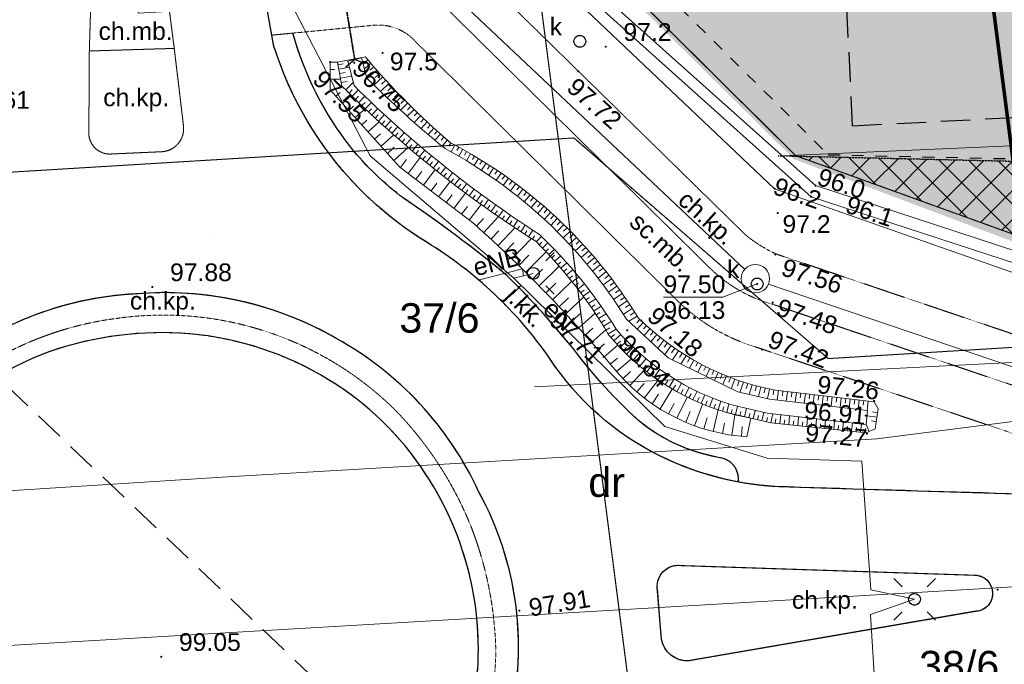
# Model space of a CAD drawing. Extents: x 7422214 to 7520672, y 5676479 to 5816239.
# Tile 15 of 42: x 7474299 to 7478473, y 5777325 to 5780059. Entities that reach past the tile are written whole.
import ezdxf
from ezdxf.enums import TextEntityAlignment as Align

# ---------------------------------------------------------------- set-up
doc = ezdxf.new("R2010")
doc.units = 0
doc.header["$PDSIZE"] = 0.75
for name, pattern in [('8', [0.5, 0.25, -0.25]), ('BORDER', [1.75, 0.5, -0.25, 0.5, -0.25, 0, -0.25]), ('DASHED', [0.75, 0.5, -0.25]), ('DASHED2', [0.375, 0.25, -0.125]), ('HIDDEN', [0.375, 0.25, -0.125]), ('PRZER1-1', [1, 0.5, -0.5]), ('PRZER2-1', [1.5, 1, -0.5]), ('PRZER3-1', [2, 1.5, -0.5])]:
    doc.linetypes.add(name, pattern=pattern)
doc.layers.get('0').update_dxf_attribs({"linetype": 'CONTINUOUS'})
doc.layers.get('DEFPOINTS').update_dxf_attribs({"linetype": 'CONTINUOUS'})
for name, color, linetype, lineweight in [('!!mapa dcp', 254, 'CONTINUOUS', 25), ('!ELEKTRYKA', 5, 'CONTINUOUS', 30), ('- AGP-1_WYMIARY', 230, 'CONTINUOUS', 9), ('s_drenaż', 5, 'CONTINUOUS', 30)]:
    doc.layers.add(name, color=color, linetype=linetype, lineweight=lineweight)
doc.layers.add('a_zieleń', color=7, linetype='CONTINUOUS', true_color=0xb7d7ad)
doc.layers.add('GESGPS_O', color=7, linetype='CONTINUOUS', lineweight=25, true_color=0x0a0909)
doc.layers.add('Granica_opracowania', color=12, linetype='DASHED')
doc.styles.add('Arial', font='arial.ttf')
doc.dimstyles.new('M_1_500', dxfattribs={"dimtxt": 0.8, "dimasz": 0.4, "dimexe": 0.5, "dimexo": 0.3, "dimgap": 0.2, "dimtad": 1, "dimzin": 1, "dimtxsty": 'Arial', "dimcen": 0.2, "dimadec": 4, "dimazin": 0, "dimtfac": 1, "dimtmove": 0, "dimatfit": 3, "dimldrblk": 'ARCHTICK', "dimfxl": 100, "dimfxlon": 1, "dimlwe": 0, "dimarcsym": 0})

# ---------------------------------------------------------------- blocks, each defined once
blk = doc.blocks.new('GSPWPN1')
blk.add_hatch(color=0).paths.add_polyline_path([(-0.045, 0), (-0.043467, -0.011647), (-0.038971, -0.0225), (-0.03182, -0.03182), (-0.0225, -0.038971), (-0.011647, -0.043467), (0, -0.045), (0.011647, -0.043467), (0.0225, -0.038971), (0.03182, -0.03182), (0.038971, -0.0225), (0.043467, -0.011647), (0.045, 0), (0.043467, 0.011647), (0.038971, 0.0225), (0.03182, 0.03182), (0.0225, 0.038971), (0.011647, 0.043467), (0, 0.045), (-0.011647, 0.043467), (-0.0225, 0.038971), (-0.03182, 0.03182), (-0.038971, 0.0225), (-0.043467, 0.011647)])
blk = doc.blocks.new('GSPWPS1')
blk.add_hatch(color=0).paths.add_polyline_path([(-0.045, 0), (-0.043467, -0.011647), (-0.038971, -0.0225), (-0.03182, -0.03182), (-0.0225, -0.038971), (-0.011647, -0.043467), (0, -0.045), (0.011647, -0.043467), (0.0225, -0.038971), (0.03182, -0.03182), (0.038971, -0.0225), (0.043467, -0.011647), (0.045, 0), (0.043467, 0.011647), (0.038971, 0.0225), (0.03182, 0.03182), (0.0225, 0.038971), (0.011647, 0.043467), (0, 0.045), (-0.011647, 0.043467), (-0.0225, 0.038971), (-0.03182, 0.03182), (-0.038971, 0.0225), (-0.043467, 0.011647)])
blk = doc.blocks.new('GUPESH1')
blk.add_hatch(color=0).paths.add_polyline_path([(-0.045, 0), (-0.043467, -0.011647), (-0.038971, -0.0225), (-0.03182, -0.03182), (-0.0225, -0.038971), (-0.011647, -0.043467), (0, -0.045), (0.011647, -0.043467), (0.0225, -0.038971), (0.03182, -0.03182), (0.038971, -0.0225), (0.043467, -0.011647), (0.045, 0), (0.043467, 0.011647), (0.038971, 0.0225), (0.03182, 0.03182), (0.0225, 0.038971), (0.011647, 0.043467), (0, 0.045), (-0.011647, 0.043467), (-0.0225, 0.038971), (-0.03182, 0.03182), (-0.038971, 0.0225), (-0.043467, 0.011647)])
blk = doc.blocks.new('GUPKSH1')
blk.add_hatch(color=0).paths.add_polyline_path([(-0.045, 0), (-0.043467, -0.011647), (-0.038971, -0.0225), (-0.03182, -0.03182), (-0.0225, -0.038971), (-0.011647, -0.043467), (0, -0.045), (0.011647, -0.043467), (0.0225, -0.038971), (0.03182, -0.03182), (0.038971, -0.0225), (0.043467, -0.011647), (0.045, 0), (0.043467, 0.011647), (0.038971, 0.0225), (0.03182, 0.03182), (0.0225, 0.038971), (0.011647, 0.043467), (0, 0.045), (-0.011647, 0.043467), (-0.0225, 0.038971), (-0.03182, 0.03182), (-0.038971, 0.0225), (-0.043467, 0.011647)])
blk = doc.blocks.new('GUPTSH1')
blk.add_hatch(color=0).paths.add_polyline_path([(-0.045, 0), (-0.043467, -0.011647), (-0.038971, -0.0225), (-0.03182, -0.03182), (-0.0225, -0.038971), (-0.011647, -0.043467), (0, -0.045), (0.011647, -0.043467), (0.0225, -0.038971), (0.03182, -0.03182), (0.038971, -0.0225), (0.043467, -0.011647), (0.045, 0), (0.043467, 0.011647), (0.038971, 0.0225), (0.03182, 0.03182), (0.0225, 0.038971), (0.011647, 0.043467), (0, 0.045), (-0.011647, 0.043467), (-0.0225, 0.038971), (-0.03182, 0.03182), (-0.038971, 0.0225), (-0.043467, 0.011647)])
blk = doc.blocks.new('GUPKSD1_1')
at = {"color": 0}
blk.add_lwpolyline([(0, 0.25), (0.064705, 0.241481), (0.125, 0.216506), (0.176777, 0.176777), (0.216506, 0.125), (0.241481, 0.064705), (0.25, 0), (0.241481, -0.064705), (0.216506, -0.125), (0.176777, -0.176777), (0.125, -0.216506), (0.064705, -0.241481), (0, -0.25), (-0.064705, -0.241481), (-0.125, -0.216506), (-0.176777, -0.176777), (-0.216506, -0.125), (-0.241481, -0.064705), (-0.25, 0), (-0.241481, 0.064705), (-0.216506, 0.125), (-0.176777, 0.176777), (-0.125, 0.216506), (-0.064705, 0.241481)], close=True, dxfattribs=at)
blk = doc.blocks.new('GUPKWZ1_1')
at = {"color": 0}
blk.add_lwpolyline([(0, 0.25), (0.064705, 0.241481), (0.125, 0.216506), (0.176777, 0.176777), (0.216506, 0.125), (0.241481, 0.064705), (0.25, 0), (0.241481, -0.064705), (0.216506, -0.125), (0.176777, -0.176777), (0.125, -0.216506), (0.064705, -0.241481), (0, -0.25), (-0.064705, -0.241481), (-0.125, -0.216506), (-0.176777, -0.176777), (-0.216506, -0.125), (-0.241481, -0.064705), (-0.25, 0), (-0.241481, 0.064705), (-0.216506, 0.125), (-0.176777, 0.176777), (-0.125, 0.216506), (-0.064705, 0.241481)], close=True, dxfattribs=at)
blk = doc.blocks.new('GUPISL1_9')
at = {"color": 0}
for points in [[(-0.883883, 0.883883), (-0.53033, 0.53033)], [(0.883883, 0.883883), (0.53033, 0.53033)], [(-0.883883, -0.883883), (-0.53033, -0.53033)], [(0.883883, -0.883883), (0.53033, -0.53033)]]:
    blk.add_lwpolyline(points, dxfattribs=at)
blk.add_lwpolyline([(0, 0.25), (0.085505, 0.234922), (0.160697, 0.19151), (0.216507, 0.125), (0.241482, 0.064705), (0.25, 0), (0.241482, -0.064705), (0.216507, -0.125), (0.170042, -0.183262), (0.10847, -0.225242), (0.03726, -0.247207), (-0.03726, -0.247207), (-0.10847, -0.225242), (-0.170042, -0.183262), (-0.216507, -0.125), (-0.243732, -0.05563), (-0.2493, 0.018682), (-0.232718, 0.091335), (-0.195458, 0.155872), (-0.14083, 0.20656), (-0.07369, 0.238893)], close=True, dxfattribs=at)
blk = doc.blocks.new('GSLIPS1')
at = {"color": 0}
blk.add_lwpolyline([(-0.263554, -0.424899), (0, 0), (-0.263389, 0.425001)], dxfattribs=at)
blk = doc.blocks.new('mapa dcp')
at = {"layer": '!!mapa dcp', "color": 252, "linetype": 'Continuous', "lineweight": 25}
for points in [[(6613.9, 76.1), (6124.9, 46.1), (5823.9, 27.1, -0.000925), (4060.9, 80.1, -0.097979), (3575.9, 209.1, -0.134335), (3105.9, 624.1, 0.103815), (2584.9, 1116.1, -0.063171), (2291.9, 1351.1, -0.116262), (1935.9, 1952.1), (1927.9, 1994.1), (1894.9, 2183.1), (1863.9, 2360.1), (1713.9, 3629.1, -0.002888), (1513.9, 5335.1, -0.025953), (1500.9, 5496.1), (1450.9, 6530.1), (1399.9, 7553.1)], [(3905.9, 100.1, 0.379988), (3836.9, 201.1, -0.121791), (3501.9, 344.1, -0.049009), (3228.9, 636.1, 0.030883), (2925.9, 974.1, 0.025357), (2488.9, 1301.1, -0.062565), (2262.9, 1519.1, -0.100501), (2017.9, 2003.1)]]:
    blk.add_lwpolyline(points, format="xyb", dxfattribs=at)
at = {"layer": '!!mapa dcp', "color": 252, "linetype": 'PRZER3-1', "lineweight": 18}
blk.add_lwpolyline([(6613.9, 76.1), (6124.9, 46.1), (5823.9, 27.1, -0.000925), (4060.9, 80.1, -0.097979), (3575.9, 209.1, -0.134335), (3105.9, 624.1, 0.103815), (2584.9, 1116.1, -0.063171), (2291.9, 1351.1, -0.116262), (1935.9, 1952.1), (1927.9, 1994.1), (1894.9, 2183.1), (1863.9, 2360.1), (1713.9, 3629.1, -0.002888), (1513.9, 5335.1, -0.025953), (1500.9, 5496.1), (1450.9, 6530.1), (1399.9, 7553.1)], format="xyb", dxfattribs=at)
for points in [[(32419.2, 6023), (29525.6, 5924.3), (25971.9, 5725.1), (5209.1, 4559.6), (9690.8, 8513.7), (2272, 8029.7), (2452.2, 4404.9), (2641.9, 2978.1), (4149.9, 1483.1), (6064.9, 791.1), (6703.3, 790.9), (6704.3, 769.9), (20715.4, 1622.5), (32419.2, 2334.6)], [(32419.2, 6023), (29525.6, 5924.3), (25971.9, 5725.1), (5209.1, 4559.6), (9690.8, 8513.7), (2272, 8029.7), (2452.2, 4404.9), (2641.9, 2978.1), (4149.9, 1483.1), (6064.9, 791.1), (6703.3, 790.9), (6704.3, 769.9), (20715.4, 1622.5), (32419.2, 2334.6)], [(32419.2, 2334.6), (20715.4, 1622.5), (6704.3, 769.9), (4287.5, 622.6), (3208.5, 1558.3), (-645.1, 1324.1), (37.9, -638.9), (720.9, -2600.9), (1203, -2572.8), (3591.1, -2433.4), (4488.8, -1380.3), (6777.6, -1245.9), (20836.4, -423.2), (32419.2, 254.5)]]:
    blk.add_lwpolyline(points, dxfattribs=at)
at = {"layer": '!!mapa dcp', "color": 252, "linetype": 'HIDDEN', "lineweight": 35, "ltscale": 500}
blk.add_lwpolyline([(18291.9, 6913.1), (18655.9, 6231.1), (18697.5, 5474.8), (18953.6, 1676.6), (19009.2, 646.9), (18909.9, -55.9), (18469.9, -690.9), (17881.9, -1192.9), (17184.9, -1527.9), (16425.9, -1673.9), (6310.9, -2285.9), (5840.9, -2276.9), (5087.9, -2103.9), (3144.9, -1383.9), (2739.9, -1198.9), (2115.9, -741.9), (531.9, 769.1)], dxfattribs=at)
at = {"layer": '!!mapa dcp', "color": 252, "linetype": 'Continuous', "lineweight": 18}
for points in [[(32419.2, 2334.6), (6704.3, 769.9), (6703.3, 790.9), (6064.9, 791.1), (4149.9, 1483.1), (2641.9, 2978.1), (2452.2, 4404.9), (25971.9, 5725.1), (29525.6, 5924.3), (32419.2, 6023)], [(-6072.1, -16.9), (-5857.8, 90.9), (-5169.1, 1303.1), (-4342.1, 2988.1), (-4272.1, 3008.1), (-2779.1, 3091.1), (-1969.1, 3129.1), (-424.1, 3175.1), (-162.1, 3196.1), (116.9, 3226.1), (340.9, 3241.1), (2403.9, 3336.1), (2468.9, 3327.1), (2604.9, 2932.1), (3306.9, 2185.1), (4232.9, 1356.1), (6038.9, 765.1), (7170.9, 720.1), (7292.9, 728.1), (7343.9, 630.1)], [(-5816, -303.8), (-5800.1, -11.9), (-5073.1, 1226.1), (-4313.1, 2779.1), (-4261.1, 2815.1), (-2784.1, 2889.1), (-1961.1, 2928.1), (-419.1, 2982.1), (-131.1, 3024.1), (182.9, 3030.1), (365.9, 3044.1), (2435.9, 3149.1), (2575.9, 2901.1), (3281.9, 2147.1), (4214.9, 1309.1), (6037.9, 714.1), (7153.9, 660.1), (7184.7, 489.6)], [(3140.9, -1964.9), (3558.9, -1416.9), (4043.9, -1137.9), (4501.9, -1035.9), (4466.9, -461.9), (4652.9, -397.9), (4467.9, -357.9), (4429.9, 187.1), (4027.9, 200.1), (3594.9, 335.1), (2954.9, 963.1), (2344.9, 1482.1), (2011.9, 2124.1), (1361.9, 2088.1), (1322.9, 2728.1), (1286.9, 2816.1)], [(2600.9, 2727.9), (4059.9, 1343.1), (6030.9, 650.1), (6413.3, 556.3)], [(3933, 1000.6), (2343.3, 2499.6)], [(2271.4, 1889), (2270.8, 1892)], [(2289.6, 1895.5), (2289.8, 1894.5)], [(2308.6, 1898), (2308.5, 1899)], [(2335.8, 1889.3), (2325.7, 1880.7)], [(2175.9, 1848.2), (2194.4, 1848.2)], [(2209.1, 1868.7), (2230.9, 1872.7)], [(2212.6, 1849.8), (2257.4, 1858.2)], [(2320.9, 1851.4), (2348.2, 1874.8)], [(2332.9, 1810.1), (2373.4, 1845.9)], [(2360.7, 1860.2), (2343.5, 1845.1)], [(2175.9, 1807.4), (2220.5, 1807.4)], [(2216.1, 1831), (2239.1, 1835.3)], [(2219.6, 1812.2), (2266.7, 1821)], [(2223.1, 1793.4), (2247.2, 1797.9)], [(2361, 1782.7), (2398.9, 1817.3)], [(2386.1, 1831.5), (2366.4, 1814.1)], [(2411.8, 1803.2), (2393.3, 1786.2)], [(2242.1, 1762.1), (2273.5, 1793.9)], [(2255.7, 1748.6), (2268.8, 1761.9)], [(2269.4, 1735.2), (2295.7, 1761.8)], [(2388.5, 1756), (2424.7, 1789)], [(2417, 1729.1), (2450.9, 1761.1)], [(2437.8, 1775), (2420.4, 1758.7)], [(2200.2, 1735.2), (2218.3, 1751.5)], [(2227.5, 1704.9), (2265.4, 1739.1)], [(2283, 1721.7), (2296, 1735.3)], [(2296.8, 1708.5), (2322.6, 1735.5)], [(2445.5, 1702.4), (2477.5, 1733.5)], [(2464.1, 1747.2), (2447.8, 1731.3)], [(2490.9, 1719.8), (2475.3, 1704.6)], [(2254.8, 1674.6), (2274.7, 1692.6)], [(2282.1, 1644.4), (2324.2, 1682.4)], [(2310.7, 1695.3), (2323.5, 1708.7)], [(2324.5, 1682.1), (2350.3, 1709)], [(2338.4, 1668.8), (2351.3, 1682.4)], [(2352.4, 1655.8), (2377.7, 1683.2)], [(2474.3, 1676), (2504.3, 1706.2)], [(2502.8, 1650.2), (2531.5, 1679.2)], [(2517.9, 1692.7), (2503.2, 1677.9)], [(2309.4, 1614.1), (2331.7, 1634.2)], [(2366.5, 1642.8), (2379.1, 1656.5)], [(2380.6, 1629.8), (2405.8, 1657.2)], [(2394.7, 1616.9), (2407.3, 1630.6)], [(2408.9, 1604), (2433.6, 1631.7)], [(2545.3, 1665.9), (2531.5, 1651.5)], [(2532, 1624.4), (2559.1, 1652.7)], [(2573, 1639.5), (2559.9, 1625.3)], [(2336.7, 1583.8), (2384.1, 1626.6)], [(2423.2, 1591.3), (2435.4, 1605.1)], [(2437.5, 1578.6), (2462.1, 1606.1)], [(2561.3, 1598.7), (2587, 1626.4)], [(2601, 1613.4), (2588.4, 1599.8)], [(2590.8, 1573.4), (2615.2, 1600.5)], [(2629.4, 1587.7), (2617.4, 1574.3)], [(2364, 1553.6), (2389.3, 1576.3)], [(2391.3, 1523.3), (2445.1, 1571.8)], [(2451.8, 1565.8), (2464.1, 1579.6)], [(2466.1, 1553.2), (2490.3, 1581.2)], [(2480.7, 1540.7), (2492.6, 1554.6)], [(2495.2, 1528.2), (2519.1, 1556)], [(2620.1, 1548.7), (2643.6, 1574.9)], [(2658.1, 1562.3), (2646.7, 1549.2)], [(2650, 1523.8), (2672.5, 1549.7)], [(2418.7, 1493), (2447.3, 1518.9)], [(2446, 1462.7), (2507.1, 1517.9)], [(2509.7, 1515.7), (2521.7, 1529.6)], [(2524.2, 1503.3), (2547.8, 1531.5)], [(2539, 1491), (2550.6, 1505)], [(2553.7, 1478.8), (2577, 1506.8)], [(2687.1, 1537.4), (2679.4, 1522.9)], [(2688.5, 1499.1), (2704.1, 1528.4)], [(2720.9, 1519.4), (2712.8, 1504.7)], [(2721.3, 1480.5), (2737.7, 1510.1)], [(2473.7, 1432.9), (2500, 1467.3)], [(2506.1, 1408.2), (2557.6, 1475.5)], [(2568.4, 1466.5), (2580.1, 1480.5)], [(2583.1, 1454.3), (2606, 1482.8)], [(2754.4, 1500.7), (2745.8, 1485.9)], [(2753.8, 1461.3), (2771, 1491.2)], [(2787.5, 1481.5), (2778.5, 1466.5)], [(2785.9, 1441.5), (2803.9, 1471.6)], [(2820.2, 1461.6), (2810.8, 1446.5)], [(2570.9, 1358.7), (2620.8, 1424)], [(2598.1, 1442.3), (2609.4, 1456.4)], [(2613, 1430.3), (2635.6, 1458.5)], [(2627.9, 1418.3), (2639.2, 1432.4)], [(2642.8, 1406.3), (2665.5, 1434.5)], [(2817.6, 1421.1), (2836.5, 1451.5)], [(2852.5, 1441.1), (2842.8, 1426)], [(2848.4, 1400.5), (2868.6, 1430.6)], [(2884.5, 1420), (2874.3, 1404.8)], [(3041.5, 502.8), (4924.4, 598.7), (8490.8, 775.3), (12802.7, 1002.1), (16177.2, 1183.5), (16671.6, 1196.6), (16664.3, 1429.9)], [(2538.5, 1383.4), (2563.8, 1416.5)], [(2657.9, 1394.5), (2668.9, 1408.7)], [(2673.1, 1382.8), (2695, 1411.1)], [(2688.2, 1371.1), (2699.2, 1385.2)], [(2703.3, 1359.3), (2725.3, 1387.6)], [(2879.3, 1378.9), (2900.3, 1409.2)], [(2916.1, 1398.3), (2905.5, 1383.1)], [(2909.8, 1356.9), (2931.7, 1387.2)], [(2603.3, 1333.9), (2628, 1366.3)], [(2635.7, 1309.2), (2684.9, 1373.6)], [(2718.6, 1347.8), (2729.2, 1362)], [(2733.9, 1336.3), (2755.1, 1364.7)], [(2749.3, 1324.8), (2759.9, 1339)], [(2764.6, 1313.4), (2785.8, 1341.7)], [(2947.2, 1376), (2936.2, 1360.7)], [(2939.9, 1334.2), (2962.6, 1364.6)], [(2977.9, 1353.1), (2966.5, 1337.8)], [(2969.5, 1311.1), (2993.1, 1341.4)], [(2668.1, 1284.4), (2692.6, 1316.6)], [(2700.4, 1259.6), (2749.9, 1324.3)], [(2780, 1302), (2790.3, 1316.3)], [(2795.5, 1290.8), (2816, 1319.2)], [(2826.6, 1268.4), (2847, 1296.7)], [(3008.2, 1329.7), (2996.1, 1314.6)], [(2998.7, 1287.3), (3023.1, 1317.7)], [(3038, 1305.6), (3025.5, 1290.5)], [(2732.8, 1234.9), (2757.7, 1267.5)], [(2765.2, 1210.1), (2815.7, 1276.2)], [(2811, 1279.6), (2821.3, 1293.7)], [(2842.1, 1257.2), (2852.3, 1271.3)], [(2857.8, 1246.2), (2877.6, 1274.6)], [(2889.3, 1224.4), (2908.9, 1252.6)], [(3027.5, 1263.1), (3052.7, 1293.4)], [(3067.4, 1281), (3054.4, 1266)], [(3055.8, 1238.3), (3081.9, 1268.5)], [(3096.2, 1255.9), (3082.9, 1240.9)], [(2796.7, 1184.3), (2825.8, 1216.3)], [(2826.9, 1156.9), (2888.7, 1224.8)], [(2873.6, 1235.3), (2883.4, 1249.5)], [(2905, 1213.5), (2914.8, 1227.5)], [(2920.9, 1202.7), (2939.8, 1231.1)], [(3083.6, 1213), (3110.5, 1243.1)], [(3124.6, 1230.2), (3110.9, 1215.3)], [(3111, 1187.2), (3138.7, 1217.2)], [(2886.7, 1101.5), (2958.3, 1177.7)], [(2936.8, 1192.1), (2946.2, 1206.2)], [(2952.7, 1181.4), (2971.5, 1209.6)], [(2968.6, 1170.8), (2978, 1184.8)], [(2984.6, 1160.2), (3002.8, 1188.5)], [(3137.4, 1161.4), (3166.4, 1190.7)], [(3152.6, 1204), (3138.4, 1189.2)], [(3180, 1177.3), (3165.4, 1162.5)], [(2857, 1129.4), (2890.5, 1165)], [(2945.8, 1045.3), (3029.4, 1131.4)], [(3000.7, 1149.9), (3009.7, 1163.9)], [(3016.8, 1139.5), (3034.8, 1167.5)], [(3032.9, 1129.1), (3041.9, 1143.1)], [(3048.7, 1118.3), (3071.3, 1141)], [(3163.8, 1134.6), (3193.5, 1163.7)], [(3189.6, 1107.3), (3220.2, 1136.2)], [(3206.9, 1150), (3192, 1135.4)], [(2916.4, 1073.6), (2954.7, 1114.2)], [(3062.2, 1104.8), (3073.6, 1116.2)], [(3075.7, 1091.2), (3098.9, 1113.8)], [(3089, 1077.4), (3100.7, 1088.8)], [(3102.1, 1063.5), (3126.1, 1086)], [(3215, 1079.6), (3246.3, 1108.2)], [(3233.3, 1122.3), (3218, 1107.8)], [(3259.2, 1094.1), (3243.3, 1080)], [(2975.1, 1016.9), (3018.2, 1061.3)], [(3004.2, 988.4), (3091.2, 1075.2)], [(3115.2, 1049.5), (3127.4, 1060.6)], [(3128.1, 1035.3), (3152.7, 1057.7)], [(3239.9, 1051.4), (3271.9, 1079.7)], [(3264.2, 1022.8), (3297, 1050.8)], [(3284.5, 1065.3), (3268.2, 1051.4)], [(3033, 959.5), (3076, 1002.4)], [(3061.8, 930.7), (3146.2, 1014.9)], [(3140.8, 1021), (3153.4, 1032.1)], [(3153.4, 1006.6), (3178.8, 1028.9)], [(3165.8, 992.1), (3178.8, 1003.1)], [(3288, 993.7), (3321.5, 1021.4)], [(3309.3, 1036.1), (3292.6, 1022.3)], [(3333.5, 1006.5), (3316.5, 992.9)], [(2954.9, 963.1), (3036.9, 984.1)], [(3178.2, 977.4), (3204.7, 999.2)], [(3190.3, 962.6), (3203.7, 973.6)], [(3202.3, 947.7), (3229.7, 969.4)], [(3311.3, 964.2), (3345.5, 991.5)], [(3333.5, 934.9), (3368.8, 961.2)], [(3357.2, 976.4), (3339.8, 962.9)], [(3090.1, 901.3), (3132.1, 941.9)], [(3118.4, 872), (3199.9, 950.7)], [(3214.2, 932.7), (3228, 943.6)], [(3225.9, 917.5), (3254.1, 939.1)], [(3355.7, 904.5), (3391.6, 930.4)], [(3380.3, 945.8), (3362.6, 932.6)], [(6278.3, 178.2), (4034, 938.9)], [(3146.4, 842.4), (3186.4, 879.7)], [(3174.2, 812.6), (3250.9, 884.1)], [(3237.5, 902.2), (3251.8, 912.9)], [(3248.9, 886.9), (3277.9, 908.4)], [(3260.1, 871.4), (3274.9, 882)], [(3271.2, 855.8), (3301.4, 876.7)], [(3377.2, 873.8), (3413.8, 899.2)], [(3402.8, 914.8), (3384.8, 901.9)], [(3424.7, 883.4), (3406.4, 870.7)], [(3282.1, 840), (3297.4, 850.6)], [(3292.9, 824.2), (3324.1, 845)], [(3398.2, 842.7), (3435.4, 867.6)], [(3418.7, 811.1), (3456.5, 835.6)], [(3446.1, 851.6), (3427.2, 839.5)], [(3202, 782.8), (3238.9, 816)], [(3229.3, 752.5), (3298.9, 815.2)], [(3303.5, 808.3), (3319.3, 818.8)], [(3313.9, 792.2), (3346.1, 812.9)], [(3441.5, 781.2), (3476.9, 803.2)], [(3466.8, 819.4), (3447.6, 807.5)], [(3256.6, 722.2), (3289, 751.4)], [(3324.3, 776.1), (3340.7, 786.3)], [(3334.4, 759.8), (3367.5, 780.4)], [(3344.3, 743.5), (3361.2, 753.6)], [(3488.8, 788.4), (3475.8, 775)], [(3477.2, 748.1), (3502.6, 775.1)], [(3516.7, 762.1), (3504.2, 748.4)], [(3283.6, 691.6), (3343.9, 744.2)], [(3354.2, 727), (3388.4, 747.5)], [(3366, 712), (3381.4, 724.9)], [(3378.5, 697.6), (3408.6, 724.5)], [(3506.2, 721.2), (3530.9, 749.3)], [(3545.4, 736.8), (3533.1, 722.3)], [(3535.3, 694.3), (3560.1, 724.5)], [(3575, 712.5), (3562.5, 696.6)], [(3310.4, 660.9), (3338.9, 685.7)], [(3337.1, 630.1), (3395.3, 679)], [(3391.3, 683.3), (3406.2, 697.1)], [(3404.4, 669.3), (3433.9, 697.5)], [(3417.7, 655.6), (3432.3, 670)], [(3431.3, 642.1), (3460.1, 671.4)], [(3564.5, 667.2), (3590.1, 700.7)], [(3605.4, 689.2), (3592.3, 671.4)], [(3593.9, 640), (3620.9, 677.9)], [(3445.1, 628.8), (3459.3, 643.8)], [(3459.2, 615.8), (3487.2, 646.3)], [(3636.6, 666.9), (3622.6, 646.6)], [(3626.8, 617.3), (3652.4, 656.2)], [(3668.5, 645.7), (3656.6, 627.1)], [(3662.7, 599.6), (3684.7, 635.6)], [(3363.4, 598.9), (3393.5, 624.3)], [(3389.6, 567.7), (3453.3, 621.3)], [(3473.5, 603.1), (3487.1, 618.9)], [(3488.1, 590.7), (3514.7, 622.7)], [(3502.9, 578.6), (3515.9, 594.8)], [(3517.9, 566.7), (3543.5, 599.5)], [(3701.1, 625.7), (3690.8, 608.2)], [(3698.4, 582.1), (3717.6, 616)], [(3734.3, 606.7), (3725.3, 590)], [(3734, 564.6), (3751.2, 597.6)], [(3768.2, 588.9), (3760, 572.4)], [(6710.2, 565.2), (4492.9, 283.1), (1717.9, 120.1), (-49.1, 6.1), (-1879.1, -111.9), (-5222.1, -264.9), (-5543.1, -195.2)], [(3416.6, 537.2), (3448.4, 567.4)], [(3445.5, 508.4), (3508.1, 574.4)], [(3533.2, 555.1), (3545.7, 571.7)], [(3548.6, 543.8), (3573, 577.4)], [(3564.3, 532.7), (3576.2, 549.8)], [(3580.1, 522), (3602.8, 556.9)], [(3769.5, 547.2), (3785.4, 580.4)], [(3802.7, 572.2), (3795, 555.3)], [(3805, 529.7), (3820.2, 564.3)], [(3837.7, 556.7), (3830.2, 538.8)], [(3840.5, 512.2), (3855.4, 549.4)], [(3475.8, 481.1), (3506.2, 516.8)], [(3507.4, 455.4), (3565.8, 531.6)], [(3596.2, 511.6), (3607.2, 529.2)], [(3612.5, 501.5), (3633.8, 536.9)], [(3628.9, 491.7), (3639.2, 509.6)], [(3645.5, 482.2), (3665.5, 518.2)], [(3873.3, 542.4), (3865.8, 522.9)], [(3876.3, 494.6), (3891.2, 535.7)], [(3909.3, 529.3), (3901.8, 507.6)], [(3913, 479), (3927.4, 523.3)], [(3945.7, 517.5), (3939.1, 496.1)], [(3952, 470.3), (3964, 512)], [(3982.5, 506.9), (3976.9, 486.4)], [(3990.8, 461.6), (4001, 502.1)], [(3540.3, 431.4), (3568, 471.6)], [(3574.4, 409), (3626.1, 493.3)], [(3645.8, 369.7), (3688.6, 459.4)], [(3662.3, 473), (3672, 491.1)], [(3679.3, 464.2), (3697.9, 500.5)], [(3696.4, 455.6), (3705.4, 473.9)], [(3713.7, 447.4), (3730.8, 484)], [(3748.8, 431.9), (3764.4, 468.7)], [(4019.6, 497.5), (4014.9, 477.4)], [(4029.5, 453), (4038.3, 493.3)], [(4057, 489.5), (4053.1, 469.6)], [(4071.3, 447.2), (4076, 486.7)], [(4095, 484.4), (4092.7, 464.7)], [(4109.4, 442.8), (4114, 482.2)], [(4133, 480), (4130.7, 460.3)], [(4147.4, 438.4), (4152, 477.7)], [(4171.1, 475.5), (4168.8, 455.9)], [(4185.5, 434), (4190.1, 473.3)], [(4209.1, 471.1), (4206.8, 451.5)], [(4223.5, 429.7), (4228.1, 468.8)], [(4247.1, 466.6), (4244.8, 447)], [(4261.6, 425.3), (4266.1, 464.4)], [(4285.2, 462.1), (4282.9, 442.6)], [(4299.6, 420.9), (4304.2, 459.9)], [(3609.6, 388.4), (3633.3, 432.1)], [(3720.8, 337.8), (3753.8, 429.8)], [(3731.2, 439.5), (3739.4, 457.8)], [(3766.5, 424.7), (3773.9, 443.1)], [(3784.4, 417.8), (3798.5, 454.5)], [(3802.3, 411.2), (3808.7, 429.7)], [(3820.5, 405), (3832.5, 441.8)], [(3838.7, 399.1), (3844.3, 417.5)], [(3857.1, 393.9), (3865.7, 430.7)], [(3894.4, 385.1), (3902.7, 420.6)], [(4323.2, 457.7), (4320.9, 438.2)], [(4337.7, 416.5), (4342.2, 455.5)], [(4361.2, 453.2), (4359, 433.8)], [(4375.7, 412.1), (4380.3, 451)], [(4399.3, 448.8), (4397, 429.3)], [(4413.7, 407.7), (4418.3, 446.5)], [(4437.3, 444.3), (4435, 424.9)], [(4451.8, 403.3), (4456.3, 442.1)], [(3682.9, 352.8), (3701.9, 398.4)], [(3798.7, 313.8), (3821.2, 404.8)], [(3875.7, 389.5), (3879.9, 407.3)], [(3878.6, 297.8), (3891, 384.5)], [(3913, 380.8), (3917.2, 398.5)], [(3931.7, 376.4), (3940, 411.8)], [(3950.3, 372), (3954.5, 389.7)], [(3968.9, 367.6), (3977.2, 403)], [(3987.6, 363.3), (3991.7, 381)], [(4006.2, 358.9), (4014.5, 394.2)], [(4043.5, 350.2), (4052.5, 388.3)], [(4081.6, 346.2), (4085.6, 384.5)], [(4119.7, 342.2), (4123.6, 380.1)], [(4157.8, 338.2), (4161.7, 375.8)], [(4493.4, 374.1), (4451.7, 380.5)], [(4496.3, 393.1), (4475, 396.3)], [(3759.4, 324.8), (3773.3, 370.8)], [(3838.4, 304.8), (3847.1, 349.4)], [(3919.1, 292.9), (3922.9, 334.6)], [(4024.9, 354.5), (4029.1, 372.5)], [(4062.6, 348.1), (4064.6, 367.4)], [(4100.6, 344.2), (4102.6, 363.2)], [(4138.7, 340.2), (4140.7, 359.1)], [(4176.8, 336.3), (4178.8, 354.9)], [(4195.9, 334.3), (4199.7, 371.4)], [(4214.9, 332.3), (4216.8, 350.8)], [(4234, 330.3), (4237.8, 367.1)], [(4253, 328.3), (4254.9, 346.6)], [(4272.1, 326.4), (4275.8, 362.7)], [(4291.1, 324.4), (4293, 342.5)], [(4310.2, 322.4), (4313.9, 358.4)], [(4329.2, 320.4), (4331.1, 338.3)], [(4348.2, 318.4), (4351.9, 354)], [(4367.3, 316.5), (4369.1, 334.2)], [(4386.3, 314.5), (4390, 349.7)], [(4424.4, 310.5), (4428.1, 345.3)], [(4461.3, 314.1), (4448, 343.8)], [(4490.5, 355.2), (4470.2, 358.3)], [(4405.4, 312.5), (4407.2, 330)], [(4443.5, 308.5), (4445.3, 325.9)]]:
    blk.add_lwpolyline(points, dxfattribs=at)
at = {"layer": '!!mapa dcp', "color": 252, "linetype": 'PRZER3-1', "lineweight": 18}
blk.add_lwpolyline([(-1643.1, 4190.1), (2452.2, 4404.9), (2641.9, 2978.1), (4149.9, 1483.1), (6064.9, 791.1), (6703.3, 790.9), (6704.3, 769.9), (4287.5, 622.6), (3208.5, 1558.3), (-645.1, 1324.1)], close=True, dxfattribs=at)
at = {"layer": '!!mapa dcp', "color": 252, "linetype": 'Continuous', "lineweight": 18}
for points in [[(-1643.1, 4190.1), (2452.2, 4404.9), (2641.9, 2978.1), (4149.9, 1483.1), (6064.9, 791.1), (6703.3, 790.9), (6704.3, 769.9), (4287.5, 622.6), (3208.5, 1558.3), (-645.1, 1324.1)], [(6704.3, 769.9), (4287.5, 622.6), (3208.5, 1558.3), (-645.1, 1324.1), (37.9, -638.9), (6741.4, -247)], [(6741.4, -247), (37.9, -638.9), (720.9, -2600.9), (3591.1, -2433.4), (4488.8, -1380.3), (6777.6, -1245.9)]]:
    blk.add_lwpolyline(points, close=True, dxfattribs=at)
at = {"layer": '!!mapa dcp', "color": 252, "linetype": 'PRZER3-1', "lineweight": 18}
for points in [[(1488.9, 2139.1), (1476.9, 2229.1), (1432.9, 2639.1), (1335.9, 3466.1), (1313.9, 3517.1), (1260.9, 3535.1, 0.502624), (1179.9, 3452.1, 0.004192), (1163.9, 2216.1), (1160.9, 2124.1), (1154.9, 1927.1), (1152.9, 1591.1, 0.460876), (1244.9, 1490.1), (1464.9, 1500.1, 0.425194), (1553.9, 1610.1), (1514.9, 1938.1)], [(3905.9, 100.1, -0.023154), (3792.9, 126.1, -0.047292), (3575.9, 209.1, -0.134335), (3105.9, 624.1, 0.103815), (2584.9, 1116.1, -0.063171), (2291.9, 1351.1, -0.116262), (1935.9, 1952.1), (1927.9, 1994.1), (2017.9, 2003.1, 0.042495), (2097.9, 1786.1, 0.125595), (2488.9, 1301.1, -0.025357), (2925.9, 974.1, -0.030883), (3228.9, 636.1, 0.049009), (3501.9, 344.1, 0.121791), (3836.9, 201.1, -0.379988)], [(1368.9, -2096.9, 0.117647), (2069.9, -1980.9, 0.136), (2697.9, -1470.9, 0.140085), (2968.9, -722.9, 0.149107), (2804.9, 59.1, 0.159559), (2203.9, 707.1, 0.15344), (1350.9, 897.1, 0.165518), (500.9, 557.1, 0.1528), (27.9, -167.9, 0.153903), (27.9, -1038.9, 0.162568), (568.9, -1800.9, 0.158562)], [(3663.9, -254.9), (4906.9, -295.9, -0.398487), (4982.9, -365.9, -0.433091), (4912.9, -448.9), (3693.9, -658.9, -0.367034), (3579.9, -567.9), (3563.9, -361.9, -0.522636)]]:
    blk.add_lwpolyline(points, format="xyb", close=True, dxfattribs=at)
at = {"layer": '!!mapa dcp', "color": 252, "linetype": 'PRZER1-1', "lineweight": 35}
blk.add_lwpolyline([(2279.9, 1891.1), (2111.9, 2917.1)], dxfattribs=at)
at = {"layer": '!!mapa dcp', "color": 252, "linetype": 'PRZER2-1', "lineweight": 18}
for points in [[(1827.9, 2669.1), (2242.9, 2707.1, -0.2328), (2430.9, 2622.1), (3936.9, 1147.1, 0.066435), (4066.9, 1066.1), (5201.9, 682.1), (6426.9, 277.1), (6611.9, 288.1)], [(6613.9, 76.1), (6124.9, 46.1, 0.249516), (5955.9, 209.1), (5125.9, 490.1), (4053.9, 852.1, -0.127182), (3785.9, 1006.1), (2656.9, 2120.1, 0.212493), (2350.9, 2227.1), (1894.9, 2183.1), (1863.9, 2360.1), (1827.9, 2669.1)]]:
    blk.add_lwpolyline(points, format="xyb", dxfattribs=at)
for points in [[(6124.9, 46.1, 0.249516), (5955.9, 209.1), (5125.9, 490.1), (4053.9, 852.1, -0.127182), (3785.9, 1006.1), (2656.9, 2120.1, 0.212493), (2350.9, 2227.1), (1894.9, 2183.1), (1927.9, 1994.1), (2358.9, 2036.1, -0.245404), (2540.9, 1963.1), (3635.9, 880.1, 0.126059), (3981.9, 671.1), (5043.9, 314.1), (5823.9, 27.1)], [(1154.9, 1927.1), (1152.9, 1591.1, 0.460876), (1244.9, 1490.1), (1464.9, 1500.1, 0.425194), (1553.9, 1610.1), (1514.9, 1938.1)], [(1368.9, -2096.9, 0.117647), (2069.9, -1980.9, 0.136), (2697.9, -1470.9, 0.140085), (2968.9, -722.9, 0.149107), (2804.9, 59.1, 0.159559), (2203.9, 707.1, 0.15344), (1350.9, 897.1, 0.165518), (500.9, 557.1, 0.1528), (27.9, -167.9, 0.153903), (27.9, -1038.9, 0.162568), (568.9, -1800.9, 0.158562)], [(1643.9, -1998.9, 0.066523), (1990.9, -1910.9, 0.091685), (2420.9, -1636.9, 0.105346), (2760.9, -1167.9, 0.098752), (2877.9, -615.9, 0.088338), (2771.9, -86.9, 0.097851), (2447.9, 408.1, 0.1133), (1914.9, 734.1, 0.117239), (1270.9, 793.1, 0.11808), (663.9, 563.1, 0.117741), (225.9, 79.1, 0.116381), (55.9, -559.9, 0.119299), (195.9, -1217.9, 0.118722), (626.9, -1726.9, 0.063216), (943.9, -1903.9, 0.125019)], [(1326.9, -1999.9, 0.123224), (1990.9, -1910.9, 0.091685), (2420.9, -1636.9, 0.105346), (2760.9, -1167.9, 0.098752), (2877.9, -615.9, 0.088338), (2771.9, -86.9, 0.097851), (2447.9, 408.1, 0.1133), (1914.9, 734.1, 0.117239), (1270.9, 793.1, 0.11808), (663.9, 563.1, 0.117741), (225.9, 79.1, 0.116381), (55.9, -559.9, 0.119299), (195.9, -1217.9, 0.118722), (626.9, -1726.9, 0.132592)], [(1627.9, -1919.9, 0.100449), (2151.9, -1742.9, 0.109683), (2562.9, -1369.9, 0.107837), (2779.9, -861.9, 0.096375), (2778.9, -352.9, 0.099005), (2578.9, 136.1, 0.112203), (2168.9, 533.1, 0.115971), (1580.9, 728.1, 0.103565), (987.9, 653.1, 0.119873), (472.9, 310.1, 0.12424), (171.9, -247.9, 0.116803), (157.9, -881.9, 0.128374), (429.9, -1445.9, 0.125712), (970.9, -1836.9, 0.129896)], [(3663.9, -254.9), (4906.9, -295.9, -0.398487), (4982.9, -365.9, -0.433091), (4912.9, -448.9), (3693.9, -658.9, -0.367034), (3579.9, -567.9), (3563.9, -361.9, -0.522636)]]:
    blk.add_lwpolyline(points, format="xyb", close=True, dxfattribs=at)
blk.add_lwpolyline([(1154.9, 1927.1), (1514.9, 1938.1), (1488.9, 2139.1), (1160.9, 2124.1)], close=True, dxfattribs=at)
at = {"layer": '!!mapa dcp', "color": 252, "linetype": 'Continuous', "lineweight": 18}
for points in [[(3958.5, 370.1, -0.027511), (3851.9, 395.1, -0.149411), (3355.9, 724.1, 0.066182), (3046.9, 1120.1, -0.056054), (2225.9, 1778.1), (2206.9, 1880.1), (2175.9, 1880.1), (2175.9, 1762.1), (2470.9, 1435.1), (2784.9, 1195.1, -0.037558), (3401.9, 553.1, 0.195173), (3941.9, 291.1)], [(2324.9, 1902.1, 0.041403), (2685.9, 1538.1, -0.136672), (3481.9, 795.1, 0.149056), (4063.9, 488.1), (4481.9, 439.1), (4498.9, 410.1), (4485.9, 325.1), (4447.9, 308.1), (4043.9, 350.1), (3851.9, 395.1, -0.149411), (3355.9, 724.1, 0.066182), (3046.9, 1120.1, -0.056054), (2225.9, 1778.1), (2206.9, 1880.1)], [(2308.9, 1898.1), (2330.9, 1812.1, 0.023976), (2662.9, 1513.1, -0.132006), (3431.9, 790.1), (3608.9, 626.1), (3903.9, 481.1), (4037.9, 451.1), (4453.9, 403.1), (4447.9, 343.1), (4027.9, 391.1), (3883.9, 425.1, -0.145563), (3387.9, 748.1, 0.063955), (3062.9, 1149.1, -0.052306), (2276.9, 1780.1), (2250.9, 1884.1)], [(3978.2, 901.6, -1), (3978.2, 1021.6, -1)]]:
    blk.add_lwpolyline(points, format="xyb", close=True, dxfattribs=at)
at = {"layer": '!!mapa dcp', "color": 252, "linetype": 'Continuous', "lineweight": 13, "flags": 128}
for points in [[(2995.3, 971.9), (2990.5, 1004), (2802.5, 955.8)], [(3985.3, 939.2), (3840.7, 882.9), (3588.7, 882.9)]]:
    blk.add_lwpolyline(points, dxfattribs=at)
at = {"layer": '!!mapa dcp', "color": 252, "linetype": 'Continuous', "lineweight": 25}
for points in [[(1368.9, -2096.9, 0.117647), (2069.9, -1980.9, 0.136), (2697.9, -1470.9, 0.140085), (2968.9, -722.9, 0.149107), (2804.9, 59.1, 0.159559), (2203.9, 707.1, 0.15344), (1350.9, 897.1, 0.165518), (500.9, 557.1, 0.1528), (27.9, -167.9, 0.153903), (27.9, -1038.9, 0.162568), (568.9, -1800.9, 0.158562)], [(1627.9, -1919.9, 0.100449), (2151.9, -1742.9, 0.109683), (2562.9, -1369.9, 0.107837), (2779.9, -861.9, 0.096375), (2778.9, -352.9, 0.099005), (2578.9, 136.1, 0.112203), (2168.9, 533.1, 0.115971), (1580.9, 728.1, 0.103565), (987.9, 653.1, 0.119873), (472.9, 310.1, 0.12424), (171.9, -247.9, 0.116803), (157.9, -881.9, 0.128374), (429.9, -1445.9, 0.125712), (970.9, -1836.9, 0.129896)], [(3663.9, -254.9), (4906.9, -295.9, -0.398487), (4982.9, -365.9, -0.433091), (4912.9, -448.9), (3693.9, -658.9, -0.367034), (3579.9, -567.9), (3563.9, -361.9, -0.522636)]]:
    blk.add_lwpolyline(points, format="xyb", close=True, dxfattribs=at)
at = {"layer": '!!mapa dcp', "color": 252, "linetype": 'Continuous', "lineweight": 18, "xscale": 100, "yscale": 100, "zscale": 100}
for name, p in [('GUPKSD1_1', (3233.9, 1968.1)), ('GUPISL1_9', (3036.9, 984.1)), ('GUPISL1_9', (3036.9, 984.1)), ('GUPISL1_9', (4652.9, -397.9))]:
    blk.add_blockref(name, p, dxfattribs=at)
at = {"layer": '!!mapa dcp', "color": 252, "linetype": 'Continuous', "lineweight": 5, "xscale": 100, "yscale": 100, "zscale": 100}
for name, p in [('GSPWPN1', (2397.9, 1919.1)), ('GSPWPN1', (3343.9, 1945.1)), ('GSPWPS1', (2175.9, 1880.1)), ('GSPWPS1', (2277.9, 1877.1)), ('GSPWPS1', (3226.9, 1841.1)), ('GUPTSH1', (4059.9, 1343.1)), ('GUPESH1', (4232.9, 1356.1)), ('GUPESH1', (4214.9, 1309.1)), ('GSPWPN1', (4072.9, 1240.1)), ('GSPWPS1', (4062.9, 1064.1)), ('GSPWPS1', (1421.9, 926.1)), ('GUPKSH1', (3985.9, 939.1)), ('GSPWPS1', (4051.9, 860.1)), ('GSPWPS1', (3494.9, 783.1)), ('GSPWPS1', (3434.9, 743.1)), ('GSPWPS1', (3335, 630)), ('GSPWPS1', (4006.9, 661.1)), ('GSPWPS1', (4481.9, 443.1)), ('GSPWPS1', (4445.9, 381.1)), ('GSPWPS1', (4450.9, 304.1)), ('GSPWPS1', (5004.9, -356.9)), ('GSPWPS1', (2977.9, -445.9)), ('GSPWPS1', (1459.9, -641.9))]:
    blk.add_blockref(name, p, dxfattribs=at)
at = {"layer": '!!mapa dcp', "color": 252, "linetype": 'Continuous', "lineweight": 25, "xscale": 100, "yscale": 100, "zscale": 100, "rotation": 99.29924168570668}
blk.add_blockref('GSLIPS1', (2279.9, 1891.1), dxfattribs=at)
at = {"layer": '!!mapa dcp', "color": 252, "linetype": 'Continuous', "lineweight": 13, "xscale": 100, "yscale": 100, "zscale": 100}
blk.add_blockref('GUPKWZ1_1', (3985.9, 939.1), dxfattribs=at)
at = {"layer": '!!mapa dcp', "color": 252, "linetype": 'Continuous', "lineweight": 0, "style": 'Arial'}
for s, height, p in [('ch.mb.', 75, (1351.1, 1974)), ('ch.kp.', 75, (1353.5, 1692.9)), ('ch.kp.', 75, (1466.6, 830.7)), ('37/6', 125, (2639.1, 732.5)), ('dr', 125, (3347.8, 36.2)), ('ch.kp.', 75, (4272.8, -438.3)), ('38/6', 125, (4842.3, -741.9))]:
    blk.add_text(s, height=height, dxfattribs=at).set_placement(p, align=Align.CENTER)
for p in [(3158.9, 1993.1), (3910.9, 964.1)]:
    blk.add_text('k', height=75, dxfattribs=at).set_placement(p, align=Align.RIGHT)
for s, p in [('97.2', (3418.9, 1970.1)), ('97.5', (2428.7, 1845.1)), ('97.61', (640.9, 1682.1)), ('97.2', (4093.2, 1155.7)), ('97.88', (1496.9, 951.1)), ('99.05', (1534.9, -616.9))]:
    blk.add_text(s, height=75, dxfattribs=at).set_placement(p)
for s, rotation, p in [('96.75', 315.3894, (2263.3, 1843.6)), ('97.55', 315.4361, (2096.6, 1799.3)), ('97.72', 318.4376, (3173.1, 1763.8)), ('96.0', 342.0897, (4234.6, 1361.2)), ('96.2', 340.5791, (4047.6, 1322.7)), ('96.1', 341.5822, (4354.6, 1244.1)), ('97.56', 341.8557, (4082.4, 978)), ('97.50', 360, (3588.7, 900.2)), ('97.18', 319.6658, (3514.2, 791.5)), ('96.13', 360, (3588.7, 790.7)), ('97.48', 340.9815, (4061, 808.7)), ('97.71', 316.4436, (3099, 775.4)), ('96.84', 314.1129, (3390.4, 681.2)), ('97.42', 338.8651, (4025.5, 673.9)), ('97.26', 353.5874, (4237.5, 476.8)), ('96.91', 354.5192, (4182.4, 367)), ('97.27', 354.1854, (4186.5, 272.6)), ('97.91', 9.0325, (3024.6, -471.3))]:
    blk.add_text(s, height=75, rotation=rotation, dxfattribs=at).set_placement(p)
for s, rotation, p in [('ch.kp.', 317.6684, (3747.7, 1192.1)), ('sc.mb.', 316.9575, (3551.8, 1088.5)), ('eNB', 14.3646, (2892.2, 996.6)), ('j.kk.', 313.3713, (2976.7, 815.9)), ('eN', 315.5422, (3120.2, 778.8))]:
    blk.add_text(s, height=75, rotation=rotation, dxfattribs=at).set_placement(p, align=Align.CENTER)
blk = doc.blocks.new('*D99')
at = {"layer": '- AGP-1_WYMIARY', "color": 0, "linetype": 'DASHED2', "lineweight": 0, "transparency": 16777216}
for p, q in [((7478743, 5780530), (7478602.7, 5780522.6)), ((7478605, 5779528.2), (7478754.8, 5779536.1))]:
    blk.add_line(p, q, dxfattribs=at)
at = {"layer": '- AGP-1_WYMIARY', "color": 0, "lineweight": -2, "transparency": 16777216}
blk.add_line((7478654.7, 5780485.3), (7478702.7, 5779573.4), dxfattribs=at)
at = {"layer": '- AGP-1_WYMIARY', "color": 0, "transparency": 16777216}
for points in [[(7478661.4, 5780485.7), (7478648.1, 5780485), (7478652.6, 5780525.2)], [(7478709.4, 5779573.8), (7478696.1, 5779573.1), (7478704.8, 5779533.5)]]:
    blk.add_solid(points, dxfattribs=at)
at = {"layer": 'DEFPOINTS', "color": 0, "transparency": 16777216}
for p in [(7478773, 5780531.6, 0), (7478704.8, 5779533.5), (7477541.7, 5779472.3)]:
    blk.add_point(p, dxfattribs=at)
at = {"layer": '- AGP-1_WYMIARY', "color": 0, "transparency": 16777216, "insert": (7478724.2, 5780031.8), "char_height": 50, "attachment_point": 5, "rotation": 273.0128, "style": 'Arial'}
blk.add_mtext('993', dxfattribs=at)
blk = doc.blocks.new('_ARCHTICK')
at = {"color": 0, "linetype": 'ByBlock', "const_width": 0.15}
blk.add_lwpolyline([(-0.5, -0.5), (0.5, 0.5)], dxfattribs=at)

msp = doc.modelspace()

# ---------------------------------------------------------------- hatches: boundary and pattern name
at = {"layer": 'a_zieleń', "linetype": 'Continuous'}
h = msp.add_hatch(color=256, dxfattribs=at)
h.dxf.hatch_style = 1
h.paths.add_polyline_path([(7477680.8, 5782007.1), (7477436.3, 5781976.2), (7477436.7, 5781976.3), (7477680.3, 5782007)], flags=16)
h.paths.add_polyline_path([(7476639.2, 5781875.6), (7476883.3, 5781906.4)], flags=16)
h.paths.add_polyline_path([(7476171.4, 5781919.8), (7476183.4, 5781824.5)], flags=16)
h.paths.add_polyline_path([(7476291.2, 5781013.6), (7476279.2, 5781108.8), (7476523.2, 5781139.6), (7476535.3, 5781044.4)], flags=16)
edge = h.paths.add_edge_path()
edge.add_line((7485785.9, 5779936.9), (7485814, 5779395.2))
edge.add_line((7485814, 5779395.2), (7485819.6, 5779288.6))
edge.add_line((7485819.6, 5779288.6), (7484756.9, 5779313.5))
edge.add_line((7484756.9, 5779313.5), (7484756.3, 5779323.9))
edge.add_line((7484756.3, 5779323.9), (7484744.6, 5779543.1))
edge.add_line((7484744.6, 5779543.1), (7484723.3, 5779964.1))
edge.add_arc((7484728.2, 5779864.1), 100.1, 92.8228, 101.141)
edge.add_arc((7485293.9, 5777491.5), 2539.1, 103.3205, 119.6649)
edge.add_arc((7485278.7, 5777530.5), 2497.7, 119.8049, 119.8113)
edge.add_arc((7483294.4, 5781153.6), 1634.3, 274.3624, 297.0227, ccw=False)
edge.add_line((7483418.7, 5779524), (7481876.1, 5779434.6))
edge.add_arc((7481824, 5780333.1), 900, 210.5508, 273.3153, ccw=False)
edge.add_line((7481049, 5779875.7), (7480668.7, 5779854.1))
edge.add_line((7480668.7, 5779854.1), (7480653.4, 5780123.7))
edge.add_line((7480653.4, 5780123.7), (7480637.2, 5780410.2))
edge.add_line((7480637.2, 5780410.2), (7480917.3, 5780426.1))
edge.add_line((7480917.3, 5780426.1), (7480898.4, 5780754.2))
edge.add_line((7480898.4, 5780754.2), (7480618.7, 5780738.3))
edge.add_line((7480618.7, 5780738.3), (7480602.5, 5781024.8))
edge.add_line((7480602.5, 5781024.8), (7480882, 5781040.7))
edge.add_line((7480882, 5781040.7), (7480859.7, 5781431.4))
edge.add_line((7480859.7, 5781431.4), (7480260.7, 5781397.5))
edge.add_line((7480260.7, 5781397.5), (7480128.7, 5781390.5))
edge.add_line((7480128.7, 5781390.5), (7480169.5, 5780605))
edge.add_line((7480169.5, 5780605), (7478773, 5780531.5))
edge.add_line((7478773, 5780531.5), (7478699.3, 5781931.8))
edge.add_line((7478699.3, 5781931.8), (7480095.8, 5782005.3))
edge.add_line((7480095.8, 5782005.3), (7480122.9, 5781490.7))
edge.add_line((7480122.9, 5781490.7), (7480251.4, 5781497.4))
edge.add_line((7480251.4, 5781497.4), (7480224.8, 5782011.6))
edge.add_line((7480224.8, 5782011.6), (7480224, 5782011.7))
edge.add_line((7480224, 5782011.7), (7480217.4, 5782128.8))
edge.add_line((7480217.4, 5782128.8), (7480152.2, 5782125.1))
edge.add_line((7480152.2, 5782125.1), (7480125.8, 5782592.4))
edge.add_line((7480125.8, 5782592.4), (7480792.9, 5782630.4))
edge.add_line((7480792.9, 5782630.4), (7480792.9, 5782630.4))
edge.add_line((7480792.9, 5782630.4), (7486186.1, 5782938.2))
edge.add_arc((7486224.7, 5782378.6), 560.9, 50.3638, 93.9436, ccw=False)
edge.add_line((7486582.5, 5782810.5), (7487462.1, 5782860.7))
edge.add_line((7487462.1, 5782860.7), (7487481.7, 5782511.3))
edge.add_line((7487481.7, 5782511.3), (7487662, 5782521.6))
edge.add_line((7487662, 5782521.6), (7487693.6, 5781975.5))
edge.add_line((7487693.6, 5781975.5), (7487513.3, 5781965.2))
edge.add_line((7487513.3, 5781965.2), (7487443.8, 5781961.2))
edge.add_line((7487443.8, 5781961.2), (7487524.1, 5780570.7))
edge.add_line((7487524.1, 5780570.7), (7486924.2, 5780536.1))
edge.add_line((7486924.2, 5780536.1), (7486980.6, 5779547.9))
edge.add_arc((7487978.9, 5779604.8), 1000, 183.2662, 199.3987)
edge.add_arc((7487978.9, 5779604.8), 1000, 199.3987, 204.2311)
edge.add_line((7487067, 5779194.4), (7487988.4, 5779250.5))
edge.add_line((7487988.4, 5779250.5), (7489015.2, 5779308.9))
edge.add_line((7489015.2, 5779308.9), (7488792.5, 5783133.8))
edge.add_line((7488792.5, 5783133.8), (7475891.6, 5782404.1))
edge.add_line((7475891.6, 5782404.1), (7476081.4, 5780977.3))
edge.add_line((7476081.4, 5780977.3), (7477590.9, 5779482.7))
edge.add_line((7477590.9, 5779482.7), (7479429.4, 5778791.4))
edge.add_line((7479429.4, 5778791.4), (7480142.7, 5778790.1))
edge.add_line((7480142.7, 5778790.1), (7480143.7, 5778769.1))
edge.add_line((7480143.7, 5778769.1), (7486178, 5779136.3))
edge.add_arc((7485333.4, 5779254.3), 852.8, 352.045, 362.5678)
edge.add_arc((7485381.3, 5779254.3), 805, 2.7202, 3.2248)
edge.add_arc((7485419.5, 5779263.9), 766.2, 2.6713, 61.4414)
at = {"layer": 'Granica_opracowania'}
h = msp.add_hatch(dxfattribs=at)
h.set_pattern_fill('ANSI37', color=132, scale=700)
h.set_pattern_definition([(45, (7390372.53, 5794773.8), (-61.87184, 61.87184), []), (135, (7390372.53, 5794773.8), (-61.87184, -61.87184), [])])
h.paths.add_polyline_path([(7477594.6, 5779480.4), (7479509.6, 5778788.4), (7480147.9, 5778788.3), (7480148.9, 5778767.3), (7487914.2, 5779239.8), (7485009.2, 5779307.5), (7484421.8, 5779321.2), (7477594.6, 5779480.4)], is_closed=False)

# ---------------------------------------------------------------- linework, layer by layer
at = {"layer": '!ELEKTRYKA', "color": 6, "linetype": '8', "ltscale": 200, "elevation": 0}
msp.add_lwpolyline([(7476057.7, 5781528.9), (7476108, 5781535.6), (7476176, 5781024.3), (7477726.6, 5779486.6), (7485836.6, 5779304.6), (7485833.3, 5779447.1), (7487547.2, 5779581.9), (7487415.4, 5781931.5), (7485620.5, 5782215.8), (7485631.5, 5782023.6)], dxfattribs=at)
at = {"layer": '- AGP-1_WYMIARY'}
msp.add_line((7477531, 5779481.9), (7478704.8, 5779533.5), dxfattribs=at)
at = {"layer": '- AGP-1_WYMIARY', "color": 8, "linetype": 'BORDER', "ltscale": 1000}
msp.add_circle((7478973.5, 5777212.1), 7500, dxfattribs=at)
at = {"layer": 'Granica_opracowania', "color": 171, "linetype": 'DASHED', "ltscale": 5}
for points, const_width in [([(7477431.5, 5787816.9), (7479333.1, 5773083.5)], 15), ([(7475547.1, 5787573.7), (7477448.8, 5772840.3)], 5)]:
    msp.add_lwpolyline(points, dxfattribs=dict(at, const_width=const_width))
at = {"layer": 'Granica_opracowania', "ltscale": 300, "const_width": 35}
msp.add_lwpolyline([(7486049.1, 5779132), (7487833.7, 5779241.6), (7489015.2, 5779308.9), (7488792.5, 5783133.8), (7475891.6, 5782404.1), (7476081.4, 5780977.3), (7477590.9, 5779482.7), (7479429, 5778790.3), (7480142.7, 5778790.1), (7480143.7, 5778769.1), (7485849.5, 5779119.7), (7485944.9, 5777535.8), (7486144.6, 5777545.8), (7486049.1, 5779132)], dxfattribs=at)
at = {"layer": 'Granica_opracowania', "color": 132}
msp.add_lwpolyline([(7477514, 5779482.3), (7487833.7, 5779241.6)], dxfattribs=at)
at = {"layer": 's_drenaż', "color": 8, "linetype": 'HIDDEN', "ltscale": 500}
for q in [(7477759.8, 5781071.9), (7488908.2, 5780186.2)]:
    msp.add_line((7477829.5, 5779608.9), q, dxfattribs=at)

# ---------------------------------------------------------------- block references
msp.add_blockref('mapa dcp', (7473439.4, 5777999.2))

# ---------------------------------------------------------------- texts
at = {"layer": 'GESGPS_O', "color": 7, "linetype": 'Continuous', "lineweight": 0, "style": 'Arial'}
msp.add_text('15950', height=1.75, dxfattribs=at).set_placement((7475128.3, 5779150), align=Align.CENTER)

# ---------------------------------------------------------------- dimensions: what is measured, and where the dimension line sits
at = {"layer": '- AGP-1_WYMIARY'}
dim = msp.add_linear_dim(base=(7478704.8, 5779533.5), p1=(7478773, 5780531.6, 0), p2=(7477541.7, 5779472.3), angle=273.0128, dimstyle='M_1_500', override={"dimtxt": 50, "dimasz": 40, "dimexe": 50, "dimexo": 30, "dimgap": 20, "dimdec": 0, "dimtmove": 1}, dxfattribs=at)
dim.commit()
dim.dimension.update_dxf_attribs({"geometry": '*D99', "text_midpoint": (7478724.2, 5780031.8)})

doc.saveas('drawing.dxf')
